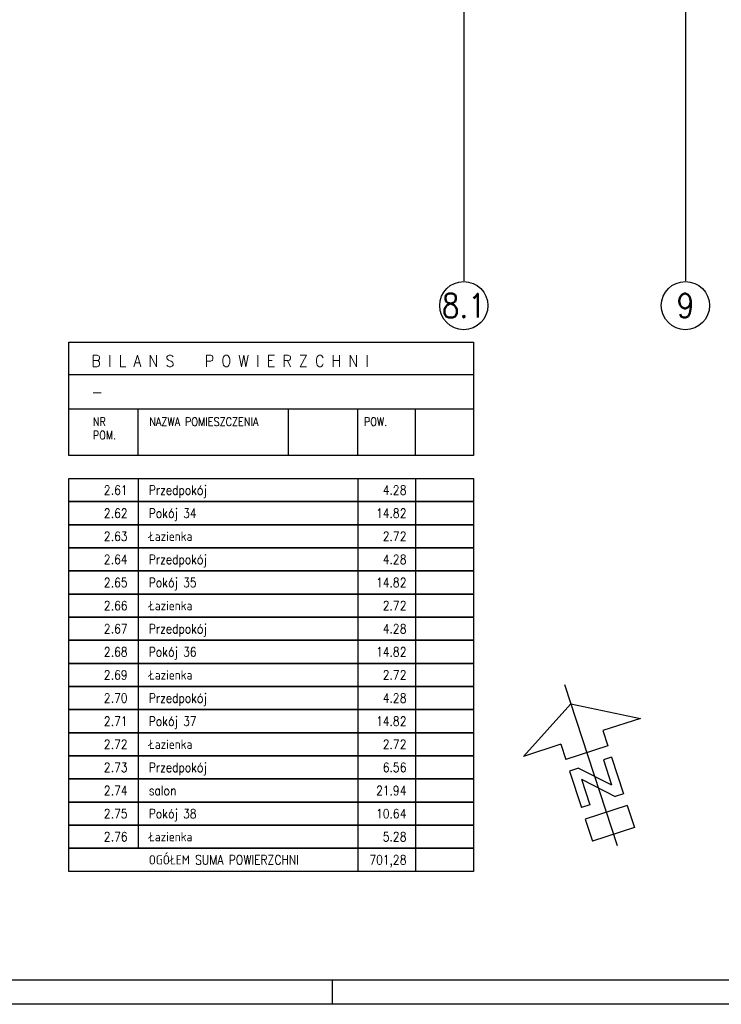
# Model space of a CAD drawing. Header units: millimetres. Extents: x 69081 to 158617, y -37521 to -9534.
# Tile 202 of 256: x 113847 to 114575, y -22438 to -21415. Entities that reach past the tile are written whole.
import ezdxf
from ezdxf.enums import TextEntityAlignment as Align

# ---------------------------------------------------------------- set-up
doc = ezdxf.new("R2010")
doc.units = ezdxf.units.MM
doc.linetypes.add('DO', pattern=[0.8, 0.6, -0.1, 0, -0.1])
for name, color, linetype in [('A-OSI', 8, 'DO'), ('A-SCI', 7, 'Continuous'), ('A-szary', 9, 'Continuous'), ('BI_sym', 7, 'Continuous'), ('F-BIL-OP', 3, 'Continuous'), ('F-BIL-TA', 1, 'Continuous'), ('R-SYM', 1, 'Continuous'), ('ramka', 1, 'Continuous')]:
    doc.layers.add(name, color=color, linetype=linetype)
doc.styles.add('ROMANS', font='romans.shx', dxfattribs={"height": 1})
doc.styles.add('SIMPLEX', font='simplex', dxfattribs={"width": 0.85})

# ---------------------------------------------------------------- blocks, each defined once
blk = doc.blocks.new('enr')
blk.add_circle((0, 0), 0.5)
at = {"style": 'ROMANS', "width": 0.85}
blk.add_attdef('NR', text='', height=0.5, dxfattribs=at).set_placement((0, 0), align=Align.MIDDLE_CENTER)
blk = doc.blocks.new('osie')
at = {"layer": 'A-OSI'}
for p, q in [((20223.6, -43302.4), (20223.6, -44525.4)), ((20453.6, -43300), (20453.6, -44525.4))]:
    blk.add_line(p, q, dxfattribs=at)
at = {"layer": 'BI_sym', "xscale": 50, "yscale": 50, "zscale": 50}
for p, values in [((20223.6, -44551.1), {'NR': '8.1'}), ((20453.6, -44551.1), {'NR': '9'})]:
    blk.add_blockref('enr', p, dxfattribs=at).add_auto_attribs(values)
blk = doc.blocks.new('DYBY-BLP')
at = {"layer": 'F-BIL-TA', "color": 1}
for p, q in [((-875, 0), (0, 0)), ((-875, -50), (-875, 0)), ((-725, 0), (-725, -50)), ((-250, 0), (-250, -50)), ((-125, 0), (-125, -50)), ((0, 0), (0, -50)), ((0, -50), (-875, -50))]:
    blk.add_line(p, q, dxfattribs=at)
at = {"layer": 'F-BIL-OP', "color": 1, "style": 'SIMPLEX', "width": 0.85}
for tag, p in [('NR', (-748, -35)), ('POS.', (-267, -35)), ('P.P.', (-145, -35)), ('P.H.', (-23, -35))]:
    blk.add_attdef(tag, text='', height=20, dxfattribs=at).set_placement(p, align=Align.RIGHT)
blk.add_attdef('NAZWA_POMIESZCZ.', (-702, -35), '', height=20, dxfattribs=at)
blk = doc.blocks.new('DYBY-BLE')
at = {"layer": 'F-BIL-TA', "color": 1}
for p, q in [((-875, -50), (-875, 0)), ((-875, 0), (0, 0)), ((-250, 0), (-250, -50)), ((-125, 0), (-125, -50)), ((0, 0), (0, -50)), ((0, -50), (-875, -50))]:
    blk.add_line(p, q, dxfattribs=at)
at = {"layer": 'F-BIL-OP', "color": 3, "style": 'SIMPLEX', "width": 0.85}
blk.add_attdef('NAZWA_POWIERZCHNI', (-702, -35), '', height=20, dxfattribs=at)
for tag, p in [('P.N.', (-145, -35)), ('P.H.', (-23, -35))]:
    blk.add_attdef(tag, text='', height=20, dxfattribs=at).set_placement(p, align=Align.RIGHT)
blk = doc.blocks.new('DYBY-BLN')
at = {"layer": 'F-BIL-TA', "color": 1}
for p, q in [((-875, 245), (0, 245)), ((-875, 0), (-875, 245)), ((0, 245), (0, 0)), ((-875, 175), (0, 175)), ((0, 100), (-875, 100)), ((-725, 0), (-725, 100)), ((-400, 0), (-400, 100)), ((-250, 0), (-250, 100)), ((-125, 0), (-125, 100)), ((0, 0), (-875, 0))]:
    blk.add_line(p, q, dxfattribs=at)
at = {"layer": 'F-BIL-OP', "color": 3, "style": 'SIMPLEX', "width": 0.9, "flags": 8}
blk.add_attdef('BILANS_POWIERZCHNI', (-826, 192), '', height=25, dxfattribs=at)
at = {"layer": 'F-BIL-OP', "color": 3, "style": 'SIMPLEX', "width": 0.9}
blk.add_attdef('NAZWA_OBIEKTU', (-826, 125), '', height=25, dxfattribs=at)
at = {"layer": 'F-BIL-OP', "color": 1, "style": 'SIMPLEX', "width": 0.85, "flags": 8}
for tag, p in [('NR', (-823, 64)), ('NAZWA_POMIESZCZENIA', (-701, 63.9)), ('RODZAJ', (-378, 64)), ('POW', (-237, 64)), ('POW', (-112, 64)), ('POM', (-823, 34.9)), ('POSADZKI', (-378, 34.9)), ('PODLOGI', (-237, 34.9)), ('H>190cm', (-112, 34.9))]:
    blk.add_attdef(tag, p, '', height=18, dxfattribs=at)
blk = doc.blocks.new('DYBY2002-B12x0202')
at = {"layer": 'R-SYM'}
for p, q in [((0, 293), (0, 0)), ((0, 258), (-106.4, 196.6)), ((0, 258), (106.4, 196.6)), ((-38.3, 196.6), (-106.4, 196.6)), ((-38.3, 196.6), (-38.3, 169.1)), ((38.3, 196.6), (38.3, 169.1)), ((106.4, 196.6), (38.3, 196.6)), ((38.3, 169.1), (-38.3, 169.1)), ((-38.3, 148), (-38.3, 81.6)), ((-21.9, 148), (-38.3, 148)), ((-21.9, 148), (23.3, 102.8)), ((38.3, 148), (23.3, 148)), ((23.3, 148), (23.3, 102.8)), ((38.3, 148), (38.3, 81.6)), ((-23.3, 128.2), (-23.3, 81.6)), ((-23.3, 128.2), (23.3, 81.6)), ((-23.3, 81.6), (-38.3, 81.6)), ((38.3, 81.6), (23.3, 81.6)), ((-38.3, 60.5), (-38.3, 20.2)), ((38.3, 60.5), (-38.3, 60.5)), ((38.3, 60.5), (38.3, 20.2)), ((38.3, 20.2), (-38.3, 20.2))]:
    blk.add_line(p, q, dxfattribs=at)
blk = doc.blocks.new('*U2991')
for points in [[(0, 0), (0, 837), (900, 837), (900, 0)], [(30, 5), (30, 832), (895, 832), (895, 5)]]:
    blk.add_lwpolyline(points, close=True)
at = {"layer": 'A-szary'}
blk.add_line((720, 0), (720, 5), dxfattribs=at)

msp = doc.modelspace()

# ---------------------------------------------------------------- block references
at = {"layer": 'A-SCI', "color": 4}
msp.add_blockref('osie', (94084.5456, 22838.835), dxfattribs=at)
at = {"layer": 'F-BIL-TA'}
ref = msp.add_blockref('DYBY-BLN', (114318.1811, -21867.853), dxfattribs=dict(at, xscale=0.48, yscale=0.48, zscale=0.48))
ref.add_attrib('BILANS_POWIERZCHNI', 'B I L A N S   P O W I E R Z C H N I', (113921.7011, -21775.693), dxfattribs={"layer": 'F-BIL-OP', "color": 3, "height": 12, "style": 'SIMPLEX', "width": 0.9, "flags": 8})
ref.add_attrib('NAZWA_OBIEKTU', '-', (113921.7011, -21807.853), dxfattribs={"layer": 'F-BIL-OP', "color": 3, "height": 12, "style": 'SIMPLEX', "width": 0.9})
ref.add_attrib('NR', 'NR', (113923.1411, -21837.133), dxfattribs={"layer": 'F-BIL-OP', "color": 1, "height": 8.64, "style": 'SIMPLEX', "width": 0.85, "flags": 8})
ref.add_attrib('POM', 'POM.', (113923.1411, -21851.1216), dxfattribs={"layer": 'F-BIL-OP', "color": 1, "height": 8.64, "style": 'SIMPLEX', "width": 0.85, "flags": 8})
ref.add_attrib('NAZWA_POMIESZCZENIA', 'NAZWA POMIESZCZENIA', (113981.7011, -21837.2016), dxfattribs={"layer": 'F-BIL-OP', "color": 1, "height": 8.64, "style": 'SIMPLEX', "width": 0.85, "flags": 8})
ref.add_attrib('POW', 'POW.', (114204.4211, -21837.133), dxfattribs={"layer": 'F-BIL-OP', "color": 1, "height": 8.64, "style": 'SIMPLEX', "width": 0.85, "flags": 8})
ref = msp.add_blockref('DYBY-BLP', (114318.1811, -21891.853), dxfattribs=dict(at, xscale=0.48, yscale=0.48, zscale=0.48))
ref.add_attrib('NR', '2.61', dxfattribs={"layer": 'F-BIL-OP', "color": 1, "height": 9.6, "style": 'SIMPLEX', "width": 0.85}).set_placement((113959.1411, -21908.653), align=Align.RIGHT)
ref.add_attrib('NAZWA_POMIESZCZ.', 'Przedpokój', (113981.2211, -21908.653), dxfattribs={"layer": 'F-BIL-OP', "color": 1, "height": 9.6, "style": 'SIMPLEX', "width": 0.85})
ref.add_attrib('P.P.', '4.28', dxfattribs={"layer": 'F-BIL-OP', "color": 1, "height": 9.6, "style": 'SIMPLEX', "width": 0.85}).set_placement((114248.5811, -21908.653), align=Align.RIGHT)
ref = msp.add_blockref('DYBY-BLP', (114318.1811, -21915.853), dxfattribs=dict(at, xscale=0.48, yscale=0.48, zscale=0.48))
ref.add_attrib('NR', '2.62', dxfattribs={"layer": 'F-BIL-OP', "color": 1, "height": 9.6, "style": 'SIMPLEX', "width": 0.85}).set_placement((113959.1411, -21932.653), align=Align.RIGHT)
ref.add_attrib('NAZWA_POMIESZCZ.', 'Pokój 34', (113981.2211, -21932.653), dxfattribs={"layer": 'F-BIL-OP', "color": 1, "height": 9.6, "style": 'SIMPLEX', "width": 0.85})
ref.add_attrib('P.P.', '14.82', dxfattribs={"layer": 'F-BIL-OP', "color": 1, "height": 9.6, "style": 'SIMPLEX', "width": 0.85}).set_placement((114248.5811, -21932.653), align=Align.RIGHT)
ref = msp.add_blockref('DYBY-BLP', (114318.1811, -21939.853), dxfattribs=dict(at, xscale=0.48, yscale=0.48, zscale=0.48))
ref.add_attrib('NR', '2.63', dxfattribs={"layer": 'F-BIL-OP', "color": 1, "height": 9.6, "style": 'SIMPLEX', "width": 0.85}).set_placement((113959.1411, -21956.653), align=Align.RIGHT)
ref.add_attrib('NAZWA_POMIESZCZ.', 'Łazienka', (113981.2211, -21956.653), dxfattribs={"layer": 'F-BIL-OP', "color": 1, "height": 9.6, "style": 'SIMPLEX', "width": 0.85})
ref.add_attrib('P.P.', '2.72', dxfattribs={"layer": 'F-BIL-OP', "color": 1, "height": 9.6, "style": 'SIMPLEX', "width": 0.85}).set_placement((114248.5811, -21956.653), align=Align.RIGHT)
ref = msp.add_blockref('DYBY-BLP', (114318.1811, -21963.853), dxfattribs=dict(at, xscale=0.48, yscale=0.48, zscale=0.48))
ref.add_attrib('NR', '2.64', dxfattribs={"layer": 'F-BIL-OP', "color": 1, "height": 9.6, "style": 'SIMPLEX', "width": 0.85}).set_placement((113959.1411, -21980.653), align=Align.RIGHT)
ref.add_attrib('NAZWA_POMIESZCZ.', 'Przedpokój', (113981.2211, -21980.653), dxfattribs={"layer": 'F-BIL-OP', "color": 1, "height": 9.6, "style": 'SIMPLEX', "width": 0.85})
ref.add_attrib('P.P.', '4.28', dxfattribs={"layer": 'F-BIL-OP', "color": 1, "height": 9.6, "style": 'SIMPLEX', "width": 0.85}).set_placement((114248.5811, -21980.653), align=Align.RIGHT)
ref = msp.add_blockref('DYBY-BLP', (114318.1811, -21987.853), dxfattribs=dict(at, xscale=0.48, yscale=0.48, zscale=0.48))
ref.add_attrib('NR', '2.65', dxfattribs={"layer": 'F-BIL-OP', "color": 1, "height": 9.6, "style": 'SIMPLEX', "width": 0.85}).set_placement((113959.1411, -22004.653), align=Align.RIGHT)
ref.add_attrib('NAZWA_POMIESZCZ.', 'Pokój 35', (113981.2211, -22004.653), dxfattribs={"layer": 'F-BIL-OP', "color": 1, "height": 9.6, "style": 'SIMPLEX', "width": 0.85})
ref.add_attrib('P.P.', '14.82', dxfattribs={"layer": 'F-BIL-OP', "color": 1, "height": 9.6, "style": 'SIMPLEX', "width": 0.85}).set_placement((114248.5811, -22004.653), align=Align.RIGHT)
ref = msp.add_blockref('DYBY-BLP', (114318.1811, -22011.853), dxfattribs=dict(at, xscale=0.48, yscale=0.48, zscale=0.48))
ref.add_attrib('NR', '2.66', dxfattribs={"layer": 'F-BIL-OP', "color": 1, "height": 9.6, "style": 'SIMPLEX', "width": 0.85}).set_placement((113959.1411, -22028.653), align=Align.RIGHT)
ref.add_attrib('NAZWA_POMIESZCZ.', 'Łazienka', (113981.2211, -22028.653), dxfattribs={"layer": 'F-BIL-OP', "color": 1, "height": 9.6, "style": 'SIMPLEX', "width": 0.85})
ref.add_attrib('P.P.', '2.72', dxfattribs={"layer": 'F-BIL-OP', "color": 1, "height": 9.6, "style": 'SIMPLEX', "width": 0.85}).set_placement((114248.5811, -22028.653), align=Align.RIGHT)
ref = msp.add_blockref('DYBY-BLP', (114318.1811, -22035.853), dxfattribs=dict(at, xscale=0.48, yscale=0.48, zscale=0.48))
ref.add_attrib('NR', '2.67', dxfattribs={"layer": 'F-BIL-OP', "color": 1, "height": 9.6, "style": 'SIMPLEX', "width": 0.85}).set_placement((113959.1411, -22052.653), align=Align.RIGHT)
ref.add_attrib('NAZWA_POMIESZCZ.', 'Przedpokój', (113981.2211, -22052.653), dxfattribs={"layer": 'F-BIL-OP', "color": 1, "height": 9.6, "style": 'SIMPLEX', "width": 0.85})
ref.add_attrib('P.P.', '4.28', dxfattribs={"layer": 'F-BIL-OP', "color": 1, "height": 9.6, "style": 'SIMPLEX', "width": 0.85}).set_placement((114248.5811, -22052.653), align=Align.RIGHT)
ref = msp.add_blockref('DYBY-BLP', (114318.1811, -22059.853), dxfattribs=dict(at, xscale=0.48, yscale=0.48, zscale=0.48))
ref.add_attrib('NR', '2.68', dxfattribs={"layer": 'F-BIL-OP', "color": 1, "height": 9.6, "style": 'SIMPLEX', "width": 0.85}).set_placement((113959.1411, -22076.653), align=Align.RIGHT)
ref.add_attrib('NAZWA_POMIESZCZ.', 'Pokój 36', (113981.2211, -22076.653), dxfattribs={"layer": 'F-BIL-OP', "color": 1, "height": 9.6, "style": 'SIMPLEX', "width": 0.85})
ref.add_attrib('P.P.', '14.82', dxfattribs={"layer": 'F-BIL-OP', "color": 1, "height": 9.6, "style": 'SIMPLEX', "width": 0.85}).set_placement((114248.5811, -22076.653), align=Align.RIGHT)
ref = msp.add_blockref('DYBY-BLP', (114318.1811, -22083.853), dxfattribs=dict(at, xscale=0.48, yscale=0.48, zscale=0.48))
ref.add_attrib('NR', '2.69', dxfattribs={"layer": 'F-BIL-OP', "color": 1, "height": 9.6, "style": 'SIMPLEX', "width": 0.85}).set_placement((113959.1411, -22100.653), align=Align.RIGHT)
ref.add_attrib('NAZWA_POMIESZCZ.', 'Łazienka', (113981.2211, -22100.653), dxfattribs={"layer": 'F-BIL-OP', "color": 1, "height": 9.6, "style": 'SIMPLEX', "width": 0.85})
ref.add_attrib('P.P.', '2.72', dxfattribs={"layer": 'F-BIL-OP', "color": 1, "height": 9.6, "style": 'SIMPLEX', "width": 0.85}).set_placement((114248.5811, -22100.653), align=Align.RIGHT)
ref = msp.add_blockref('DYBY-BLP', (114318.1811, -22107.853), dxfattribs=dict(at, xscale=0.48, yscale=0.48, zscale=0.48))
ref.add_attrib('NR', '2.70', dxfattribs={"layer": 'F-BIL-OP', "color": 1, "height": 9.6, "style": 'SIMPLEX', "width": 0.85}).set_placement((113959.1411, -22124.653), align=Align.RIGHT)
ref.add_attrib('NAZWA_POMIESZCZ.', 'Przedpokój', (113981.2211, -22124.653), dxfattribs={"layer": 'F-BIL-OP', "color": 1, "height": 9.6, "style": 'SIMPLEX', "width": 0.85})
ref.add_attrib('P.P.', '4.28', dxfattribs={"layer": 'F-BIL-OP', "color": 1, "height": 9.6, "style": 'SIMPLEX', "width": 0.85}).set_placement((114248.5811, -22124.653), align=Align.RIGHT)
ref = msp.add_blockref('DYBY-BLP', (114318.1811, -22131.853), dxfattribs=dict(at, xscale=0.48, yscale=0.48, zscale=0.48))
ref.add_attrib('NR', '2.71', dxfattribs={"layer": 'F-BIL-OP', "color": 1, "height": 9.6, "style": 'SIMPLEX', "width": 0.85}).set_placement((113959.1411, -22148.653), align=Align.RIGHT)
ref.add_attrib('NAZWA_POMIESZCZ.', 'Pokój 37', (113981.2211, -22148.653), dxfattribs={"layer": 'F-BIL-OP', "color": 1, "height": 9.6, "style": 'SIMPLEX', "width": 0.85})
ref.add_attrib('P.P.', '14.82', dxfattribs={"layer": 'F-BIL-OP', "color": 1, "height": 9.6, "style": 'SIMPLEX', "width": 0.85}).set_placement((114248.5811, -22148.653), align=Align.RIGHT)
ref = msp.add_blockref('DYBY-BLP', (114318.1811, -22155.853), dxfattribs=dict(at, xscale=0.48, yscale=0.48, zscale=0.48))
ref.add_attrib('NR', '2.72', dxfattribs={"layer": 'F-BIL-OP', "color": 1, "height": 9.6, "style": 'SIMPLEX', "width": 0.85}).set_placement((113959.1411, -22172.653), align=Align.RIGHT)
ref.add_attrib('NAZWA_POMIESZCZ.', 'Łazienka', (113981.2211, -22172.653), dxfattribs={"layer": 'F-BIL-OP', "color": 1, "height": 9.6, "style": 'SIMPLEX', "width": 0.85})
ref.add_attrib('P.P.', '2.72', dxfattribs={"layer": 'F-BIL-OP', "color": 1, "height": 9.6, "style": 'SIMPLEX', "width": 0.85}).set_placement((114248.5811, -22172.653), align=Align.RIGHT)
ref = msp.add_blockref('DYBY-BLP', (114318.1811, -22179.853), dxfattribs=dict(at, xscale=0.48, yscale=0.48, zscale=0.48))
ref.add_attrib('NR', '2.73', dxfattribs={"layer": 'F-BIL-OP', "color": 1, "height": 9.6, "style": 'SIMPLEX', "width": 0.85}).set_placement((113959.1411, -22196.653), align=Align.RIGHT)
ref.add_attrib('NAZWA_POMIESZCZ.', 'Przedpokój', (113981.2211, -22196.653), dxfattribs={"layer": 'F-BIL-OP', "color": 1, "height": 9.6, "style": 'SIMPLEX', "width": 0.85})
ref.add_attrib('P.P.', '6.56', dxfattribs={"layer": 'F-BIL-OP', "color": 1, "height": 9.6, "style": 'SIMPLEX', "width": 0.85}).set_placement((114248.5811, -22196.653), align=Align.RIGHT)
ref = msp.add_blockref('DYBY-BLP', (114318.1811, -22203.853), dxfattribs=dict(at, xscale=0.48, yscale=0.48, zscale=0.48))
ref.add_attrib('NR', '2.74', dxfattribs={"layer": 'F-BIL-OP', "color": 1, "height": 9.6, "style": 'SIMPLEX', "width": 0.85}).set_placement((113959.1411, -22220.653), align=Align.RIGHT)
ref.add_attrib('NAZWA_POMIESZCZ.', 'salon', (113981.2211, -22220.653), dxfattribs={"layer": 'F-BIL-OP', "color": 1, "height": 9.6, "style": 'SIMPLEX', "width": 0.85})
ref.add_attrib('P.P.', '21.94', dxfattribs={"layer": 'F-BIL-OP', "color": 1, "height": 9.6, "style": 'SIMPLEX', "width": 0.85}).set_placement((114248.5811, -22220.653), align=Align.RIGHT)
ref = msp.add_blockref('DYBY-BLP', (114318.1811, -22227.853), dxfattribs=dict(at, xscale=0.48, yscale=0.48, zscale=0.48))
ref.add_attrib('NR', '2.75', dxfattribs={"layer": 'F-BIL-OP', "color": 1, "height": 9.6, "style": 'SIMPLEX', "width": 0.85}).set_placement((113959.1411, -22244.653), align=Align.RIGHT)
ref.add_attrib('NAZWA_POMIESZCZ.', 'Pokój 38', (113981.2211, -22244.653), dxfattribs={"layer": 'F-BIL-OP', "color": 1, "height": 9.6, "style": 'SIMPLEX', "width": 0.85})
ref.add_attrib('P.P.', '10.64', dxfattribs={"layer": 'F-BIL-OP', "color": 1, "height": 9.6, "style": 'SIMPLEX', "width": 0.85}).set_placement((114248.5811, -22244.653), align=Align.RIGHT)
ref = msp.add_blockref('DYBY-BLP', (114318.1811, -22251.853), dxfattribs=dict(at, xscale=0.48, yscale=0.48, zscale=0.48))
ref.add_attrib('NR', '2.76', dxfattribs={"layer": 'F-BIL-OP', "color": 1, "height": 9.6, "style": 'SIMPLEX', "width": 0.85}).set_placement((113959.1411, -22268.653), align=Align.RIGHT)
ref.add_attrib('NAZWA_POMIESZCZ.', 'Łazienka', (113981.2211, -22268.653), dxfattribs={"layer": 'F-BIL-OP', "color": 1, "height": 9.6, "style": 'SIMPLEX', "width": 0.85})
ref.add_attrib('P.P.', '5.28', dxfattribs={"layer": 'F-BIL-OP', "color": 1, "height": 9.6, "style": 'SIMPLEX', "width": 0.85}).set_placement((114248.5811, -22268.653), align=Align.RIGHT)
ref = msp.add_blockref('DYBY-BLE', (114318.1811, -22275.853), dxfattribs=dict(at, xscale=0.48, yscale=0.48, zscale=0.48))
ref.add_attrib('NAZWA_POWIERZCHNI', 'OGÓŁEM SUMA POWIERZCHNI', (113981.2211, -22292.653), dxfattribs={"layer": 'F-BIL-OP', "color": 3, "height": 9.6, "style": 'SIMPLEX', "width": 0.85})
ref.add_attrib('P.N.', '701,28', dxfattribs={"layer": 'F-BIL-OP', "color": 1, "height": 9.6, "style": 'SIMPLEX', "width": 0.85}).set_placement((114248.5811, -22292.653), align=Align.RIGHT)
at = {"layer": 'R-SYM', "xscale": 0.5999999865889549, "yscale": 0.5999999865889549, "zscale": 0.5999999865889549, "rotation": 18.04379584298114}
msp.add_blockref('DYBY2002-B12x0202', (114467.2593, -22272.9099), dxfattribs=at)
msp.add_blockref('DYBY2002-B12x0202', (114467.2593, -22272.9099), dxfattribs=at)
at = {"layer": 'ramka', "ltscale": 0.01, "xscale": 5, "yscale": 5, "zscale": 5}
msp.add_blockref('*U2991', (110571.8456, -22437.8823), dxfattribs=at)

doc.saveas('drawing.dxf')
